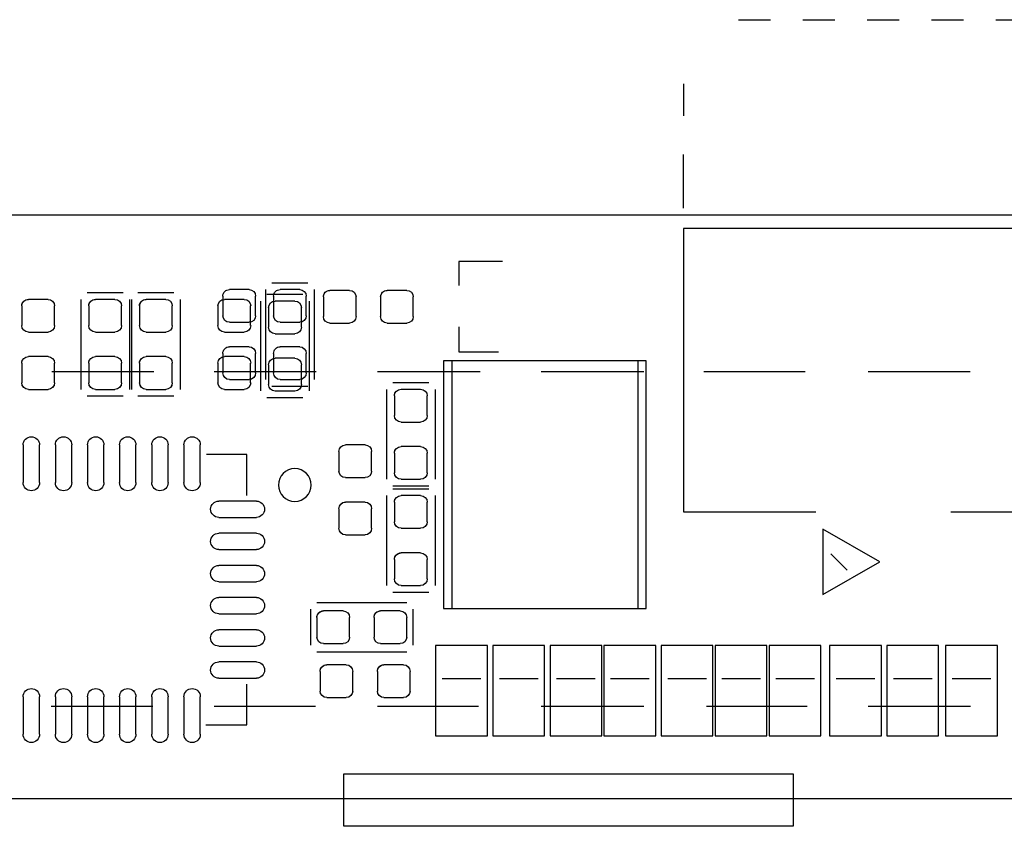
# Model space of a CAD drawing. Header units: inches. Extents: x -2.12 to 5.58, y -1.38 to 1.5.
# Tile 20 of 32: x -0.43 to 0.17, y 1 to 1.5. Entities that reach past the tile are written whole.
import ezdxf

# ---------------------------------------------------------------- set-up
doc = ezdxf.new("R2010")
doc.units = ezdxf.units.IN
doc.header["$MEASUREMENT"] = 0
for name, color, linetype in [('INTF_BLUE', 7, 'Continuous'), ('INTF_GREEN_1', 7, 'Continuous'), ('INTF_GREEN_2', 7, 'Continuous'), ('INTF_GREEN_3', 7, 'Continuous'), ('INTF_MAGENTA', 7, 'Continuous'), ('INTF_RED', 7, 'Continuous'), ('INTF_RED_1', 7, 'Continuous'), ('INTF_RED_2', 7, 'Continuous'), ('INTF_YELLOW_1', 7, 'Continuous'), ('INTF_YELLOW_2', 7, 'Continuous'), ('INTF_YELLOW_3', 7, 'Continuous'), ('WHITE', 7, 'Continuous')]:
    doc.layers.add(name, color=color, linetype=linetype)

# ---------------------------------------------------------------- blocks, each defined once
blk = doc.blocks.new('DDD71C7C7C9CF9294EF7B95702A5EAB48181DBE0$$$B8A4396250C5687B1D31E70758B30729E1AC4426')
at = {"layer": 'INTF_GREEN_2', "color": 3}
blk.add_line((-261.715, -54.15), (-176.714, -54.15), dxfattribs=at)
blk.add_line((-261.715, -54.15), (-176.714, -54.15), dxfattribs=at)
at = {"layer": 'INTF_MAGENTA', "color": 6}
for p, q in [((-227.378, -51.116), (-227.878, -51.116)), ((-226.378, -51.116), (-226.878, -51.116)), ((-225.378, -51.116), (-225.878, -51.116)), ((-224.378, -51.116), (-224.878, -51.116)), ((-223.378, -51.116), (-223.878, -51.116)), ((-222.527, -52.111), (-222.527, -52.611)), ((-222.527, -54.046), (-222.527, -53.211)), ((-228.73, -54.359), (-222.527, -54.359)), ((-222.527, -54.359), (-222.527, -58.763)), ((-219.71, -54.874), (-219.031, -54.874)), ((-219.031, -54.874), (-219.031, -55.245)), ((-216.687, -55.207), (-216.129, -55.207)), ((-216.789, -56.706), (-216.789, -55.309)), ((-216.027, -55.309), (-216.027, -56.706)), ((-214.605, -55.359), (-214.046, -55.359)), ((-213.817, -55.359), (-213.258, -55.359)), ((-214.706, -56.858), (-214.706, -55.461)), ((-213.944, -55.461), (-213.944, -56.858)), ((-213.919, -56.858), (-213.919, -55.461)), ((-213.157, -55.461), (-213.157, -56.858)), ((-219.031, -55.887), (-219.031, -56.277)), ((-219.031, -56.277), (-219.652, -56.277)), ((-221.945, -60.261), (-221.945, -56.413)), ((-221.945, -56.413), (-218.923, -56.413)), ((-218.923, -56.413), (-218.923, -60.261)), ((-218.567, -56.756), (-218.008, -56.756)), ((-218.669, -58.255), (-218.669, -56.858)), ((-217.907, -56.858), (-217.907, -58.255)), ((-216.129, -56.807), (-216.687, -56.807)), ((-214.046, -56.959), (-214.605, -56.959)), ((-213.258, -56.959), (-213.817, -56.959)), ((-215.741, -58.505), (-215.741, -57.868)), ((-215.741, -57.868), (-215.113, -57.868)), ((-218.008, -58.357), (-218.567, -58.357)), ((-218.567, -58.407), (-218.008, -58.407)), ((-218.669, -59.906), (-218.669, -58.509)), ((-217.907, -58.509), (-217.907, -59.906)), ((-226.678, -58.763), (-228.73, -58.763)), ((-222.527, -58.763), (-224.582, -58.763)), ((-218.008, -60.008), (-218.567, -60.008)), ((-218.923, -60.261), (-221.945, -60.261)), ((-218.326, -60.833), (-218.326, -60.274)), ((-218.224, -60.173), (-216.827, -60.173)), ((-216.726, -60.274), (-216.726, -60.833)), ((-216.827, -60.935), (-218.224, -60.935)), ((-215.741, -62.071), (-215.741, -61.436)), ((-215.102, -62.071), (-215.741, -62.071))]:
    blk.add_line(p, q, dxfattribs=at)
at = {"layer": 'INTF_RED_1', "color": 1}
blk.add_line((-233.172, -63.221), (-210.49, -63.221), dxfattribs=at)
at = {"layer": 'WHITE', "color": 7}
for p, q in [((-218.224, -55.321), (-217.919, -55.321)), ((-217.335, -55.321), (-217.03, -55.321)), ((-216.56, -55.309), (-216.256, -55.309)), ((-215.773, -55.309), (-215.468, -55.309)), ((-218.326, -55.728), (-218.326, -55.423)), ((-217.818, -55.423), (-217.818, -55.728)), ((-217.437, -55.728), (-217.437, -55.423)), ((-216.929, -55.423), (-216.929, -55.728)), ((-216.662, -55.715), (-216.662, -55.41)), ((-216.154, -55.41), (-216.154, -55.715)), ((-215.875, -55.715), (-215.875, -55.41)), ((-215.367, -55.41), (-215.367, -55.715)), ((-214.478, -55.461), (-214.173, -55.461)), ((-213.69, -55.461), (-213.385, -55.461)), ((-212.649, -55.461), (-212.344, -55.461)), ((-214.579, -55.867), (-214.579, -55.562)), ((-214.071, -55.562), (-214.071, -55.867)), ((-213.792, -55.867), (-213.792, -55.562)), ((-213.284, -55.562), (-213.284, -55.867)), ((-212.75, -55.867), (-212.75, -55.562)), ((-212.242, -55.562), (-212.242, -55.867)), ((-217.919, -55.829), (-218.224, -55.829)), ((-217.03, -55.829), (-217.335, -55.829)), ((-216.256, -55.816), (-216.56, -55.816)), ((-215.468, -55.816), (-215.773, -55.816)), ((-214.173, -55.969), (-214.478, -55.969)), ((-213.385, -55.969), (-213.69, -55.969)), ((-212.344, -55.969), (-212.649, -55.969)), ((-216.662, -56.604), (-216.662, -56.299)), ((-216.56, -56.197), (-216.256, -56.197)), ((-216.154, -56.299), (-216.154, -56.604)), ((-215.875, -56.604), (-215.875, -56.299)), ((-215.773, -56.197), (-215.468, -56.197)), ((-215.367, -56.299), (-215.367, -56.604)), ((-214.579, -56.756), (-214.579, -56.452)), ((-214.478, -56.35), (-214.173, -56.35)), ((-214.071, -56.452), (-214.071, -56.756)), ((-213.792, -56.756), (-213.792, -56.452)), ((-213.69, -56.35), (-213.385, -56.35)), ((-213.284, -56.452), (-213.284, -56.756)), ((-212.75, -56.756), (-212.75, -56.452)), ((-212.649, -56.35), (-212.344, -56.35)), ((-212.242, -56.452), (-212.242, -56.756)), ((-216.256, -56.706), (-216.56, -56.706)), ((-215.468, -56.706), (-215.773, -56.706)), ((-218.44, -56.858), (-218.135, -56.858)), ((-214.173, -56.858), (-214.478, -56.858)), ((-213.385, -56.858), (-213.69, -56.858)), ((-212.344, -56.858), (-212.649, -56.858)), ((-218.542, -57.264), (-218.542, -56.959)), ((-218.034, -56.959), (-218.034, -57.264)), ((-218.135, -57.366), (-218.44, -57.366)), ((-218.44, -57.747), (-218.135, -57.747)), ((-217.678, -58.128), (-217.678, -57.823)), ((-217.576, -57.721), (-217.272, -57.721)), ((-217.17, -57.823), (-217.17, -58.128)), ((-215.016, -58.306), (-215.016, -57.721)), ((-214.762, -57.721), (-214.762, -58.306)), ((-214.516, -58.306), (-214.516, -57.721)), ((-214.262, -57.721), (-214.262, -58.306)), ((-214.015, -58.306), (-214.015, -57.721)), ((-213.761, -57.721), (-213.761, -58.306)), ((-213.518, -58.306), (-213.518, -57.721)), ((-213.263, -57.721), (-213.263, -58.306)), ((-213.017, -58.306), (-213.017, -57.721)), ((-212.763, -57.721), (-212.763, -58.306)), ((-212.517, -58.306), (-212.517, -57.721)), ((-212.263, -57.721), (-212.263, -58.306)), ((-218.542, -58.153), (-218.542, -57.849)), ((-218.034, -57.849), (-218.034, -58.153)), ((-218.135, -58.255), (-218.44, -58.255)), ((-217.272, -58.23), (-217.576, -58.23)), ((-218.44, -58.509), (-218.135, -58.509)), ((-215.887, -58.593), (-215.303, -58.593)), ((-218.542, -58.915), (-218.542, -58.611)), ((-218.034, -58.611), (-218.034, -58.915)), ((-217.678, -59.017), (-217.678, -58.712)), ((-217.576, -58.611), (-217.272, -58.611)), ((-217.17, -58.712), (-217.17, -59.017)), ((-215.303, -58.847), (-215.887, -58.847)), ((-218.135, -59.017), (-218.44, -59.017)), ((-217.272, -59.119), (-217.576, -59.119)), ((-215.887, -59.093), (-215.303, -59.093)), ((-215.303, -59.347), (-215.887, -59.347)), ((-218.542, -59.804), (-218.542, -59.5)), ((-218.44, -59.398), (-218.135, -59.398)), ((-218.034, -59.5), (-218.034, -59.804)), ((-215.887, -59.593), (-215.303, -59.593)), ((-218.135, -59.906), (-218.44, -59.906)), ((-215.303, -59.847), (-215.887, -59.847)), ((-215.887, -60.091), (-215.303, -60.091)), ((-218.224, -60.706), (-218.224, -60.401)), ((-218.123, -60.3), (-217.818, -60.3)), ((-217.716, -60.401), (-217.716, -60.706)), ((-217.335, -60.706), (-217.335, -60.401)), ((-217.234, -60.3), (-216.929, -60.3)), ((-216.827, -60.401), (-216.827, -60.706)), ((-215.303, -60.345), (-215.887, -60.345)), ((-215.887, -60.592), (-215.303, -60.592)), ((-217.818, -60.808), (-218.123, -60.808)), ((-216.929, -60.808), (-217.234, -60.808)), ((-215.303, -60.846), (-215.887, -60.846)), ((-218.173, -61.138), (-217.869, -61.138)), ((-217.284, -61.138), (-216.98, -61.138)), ((-215.887, -61.092), (-215.303, -61.092)), ((-218.275, -61.544), (-218.275, -61.239)), ((-217.767, -61.239), (-217.767, -61.544)), ((-217.386, -61.544), (-217.386, -61.239)), ((-216.878, -61.239), (-216.878, -61.544)), ((-215.303, -61.346), (-215.887, -61.346)), ((-217.869, -61.646), (-218.173, -61.646)), ((-216.98, -61.646), (-217.284, -61.646)), ((-215.016, -62.217), (-215.016, -61.633)), ((-214.762, -61.633), (-214.762, -62.217)), ((-214.516, -62.217), (-214.516, -61.633)), ((-214.262, -61.633), (-214.262, -62.217)), ((-214.015, -62.217), (-214.015, -61.633)), ((-213.761, -61.633), (-213.761, -62.217)), ((-213.518, -62.217), (-213.518, -61.633)), ((-213.263, -61.633), (-213.263, -62.217)), ((-213.017, -62.217), (-213.017, -61.633)), ((-212.763, -61.633), (-212.763, -62.217)), ((-212.517, -62.217), (-212.517, -61.633)), ((-212.263, -61.633), (-212.263, -62.217))]:
    blk.add_line(p, q, dxfattribs=at)
blk.add_circle((-216.484, -58.344), 0.254, dxfattribs=at)
for centre, radius, start, end in [((-218.224, -55.423), 0.102, 90, 180), ((-217.919, -55.423), 0.102, 360, 90), ((-217.335, -55.423), 0.102, 90, 180), ((-217.03, -55.423), 0.102, 360, 90), ((-216.56, -55.41), 0.102, 90, 180), ((-216.256, -55.41), 0.102, 360, 90), ((-215.773, -55.41), 0.102, 90, 180), ((-215.468, -55.41), 0.102, 360, 90), ((-214.478, -55.562), 0.102, 90, 180), ((-214.173, -55.562), 0.102, 360, 90), ((-213.69, -55.562), 0.102, 90, 180), ((-213.385, -55.562), 0.102, 360, 90), ((-212.649, -55.562), 0.102, 90, 180), ((-212.344, -55.562), 0.102, 360, 90), ((-218.224, -55.728), 0.102, 180, 270), ((-217.919, -55.728), 0.102, 270, 0), ((-217.335, -55.728), 0.102, 180, 270), ((-217.03, -55.728), 0.102, 270, 0), ((-216.56, -55.715), 0.102, 180, 270), ((-216.256, -55.715), 0.102, 270, 0), ((-215.773, -55.715), 0.102, 180, 270), ((-215.468, -55.715), 0.102, 270, 0), ((-214.478, -55.867), 0.102, 180, 270), ((-214.173, -55.867), 0.102, 270, 0), ((-213.69, -55.867), 0.102, 180, 270), ((-213.385, -55.867), 0.102, 270, 0), ((-212.649, -55.867), 0.102, 180, 270), ((-212.344, -55.867), 0.102, 270, 0), ((-216.56, -56.299), 0.102, 90, 180), ((-216.256, -56.299), 0.102, 360, 90), ((-215.773, -56.299), 0.102, 90, 180), ((-215.468, -56.299), 0.102, 360, 90), ((-214.478, -56.452), 0.102, 90, 180), ((-214.173, -56.452), 0.102, 360, 90), ((-213.69, -56.452), 0.102, 90, 180), ((-213.385, -56.452), 0.102, 360, 90), ((-212.649, -56.452), 0.102, 90, 180), ((-212.344, -56.452), 0.102, 360, 90), ((-216.56, -56.604), 0.102, 180, 270), ((-216.256, -56.604), 0.102, 270, 0), ((-215.773, -56.604), 0.102, 180, 270), ((-215.468, -56.604), 0.102, 270, 0), ((-214.478, -56.756), 0.102, 180, 270), ((-214.173, -56.756), 0.102, 270, 0), ((-213.69, -56.756), 0.102, 180, 270), ((-213.385, -56.756), 0.102, 270, 0), ((-212.649, -56.756), 0.102, 180, 270), ((-212.344, -56.756), 0.102, 270, 0), ((-218.44, -56.959), 0.102, 90, 180), ((-218.135, -56.959), 0.102, 360, 90), ((-218.44, -57.264), 0.102, 180, 270), ((-218.135, -57.264), 0.102, 270, 0), ((-214.889, -57.721), 0.127, 0, 180), ((-214.389, -57.721), 0.127, 0, 180), ((-213.888, -57.721), 0.127, 0, 180), ((-213.391, -57.721), 0.127, 0, 180), ((-212.89, -57.721), 0.127, 0, 180), ((-212.39, -57.721), 0.127, 0, 180), ((-218.44, -57.849), 0.102, 90, 180), ((-218.135, -57.849), 0.102, 360, 90), ((-217.576, -57.823), 0.102, 90, 180), ((-217.272, -57.823), 0.102, 360, 90), ((-217.576, -58.128), 0.102, 180, 270), ((-217.272, -58.128), 0.102, 270, 0), ((-218.44, -58.153), 0.102, 180, 270), ((-218.135, -58.153), 0.102, 270, 0), ((-214.889, -58.306), 0.127, 180, 0), ((-214.389, -58.306), 0.127, 180, 0), ((-213.888, -58.306), 0.127, 180, 0), ((-213.391, -58.306), 0.127, 180, 0), ((-212.89, -58.306), 0.127, 180, 0), ((-212.39, -58.306), 0.127, 180, 0), ((-218.44, -58.611), 0.102, 90, 180), ((-218.135, -58.611), 0.102, 360, 90), ((-215.887, -58.72), 0.127, 90, 270), ((-215.303, -58.72), 0.127, 270, 90), ((-217.576, -58.712), 0.102, 90, 180), ((-217.272, -58.712), 0.102, 360, 90), ((-218.44, -58.915), 0.102, 180, 270), ((-218.135, -58.915), 0.102, 270, 0), ((-217.576, -59.017), 0.102, 180, 270), ((-217.272, -59.017), 0.102, 270, 0), ((-215.887, -59.22), 0.127, 90, 270), ((-215.303, -59.22), 0.127, 270, 90), ((-218.44, -59.5), 0.102, 90, 180), ((-218.135, -59.5), 0.102, 360, 90), ((-215.887, -59.721), 0.127, 90, 270), ((-215.303, -59.721), 0.127, 270, 90), ((-218.44, -59.804), 0.102, 180, 270), ((-218.135, -59.804), 0.102, 270, 0), ((-215.887, -60.218), 0.127, 90, 270), ((-215.303, -60.218), 0.127, 270, 90), ((-218.123, -60.401), 0.102, 90, 180), ((-217.818, -60.401), 0.102, 360, 90), ((-217.234, -60.401), 0.102, 90, 180), ((-216.929, -60.401), 0.102, 360, 90), ((-218.123, -60.706), 0.102, 180, 270), ((-217.818, -60.706), 0.102, 270, 0), ((-217.234, -60.706), 0.102, 180, 270), ((-216.929, -60.706), 0.102, 270, 0), ((-215.887, -60.719), 0.127, 90, 270), ((-215.303, -60.719), 0.127, 270, 90), ((-218.173, -61.239), 0.102, 90, 180), ((-217.869, -61.239), 0.102, 360, 90), ((-217.284, -61.239), 0.102, 90, 180), ((-216.98, -61.239), 0.102, 360, 90), ((-215.887, -61.219), 0.127, 90, 270), ((-215.303, -61.219), 0.127, 270, 90), ((-214.889, -61.633), 0.127, 0, 180), ((-214.389, -61.633), 0.127, 0, 180), ((-213.888, -61.633), 0.127, 0, 180), ((-213.391, -61.633), 0.127, 0, 180), ((-212.89, -61.633), 0.127, 0, 180), ((-212.39, -61.633), 0.127, 0, 180), ((-218.173, -61.544), 0.102, 180, 270), ((-217.869, -61.544), 0.102, 270, 0), ((-217.284, -61.544), 0.102, 180, 270), ((-216.98, -61.544), 0.102, 270, 0), ((-214.889, -62.217), 0.127, 180, 0), ((-214.389, -62.217), 0.127, 180, 0), ((-213.888, -62.217), 0.127, 180, 0), ((-213.391, -62.217), 0.127, 180, 0), ((-212.89, -62.217), 0.127, 180, 0), ((-212.39, -62.217), 0.127, 180, 0)]:
    blk.add_arc(centre, radius, start, end, dxfattribs=at)
blk = doc.blocks.new('S70CR100-TOP')
at = {"color": 0}
blk.add_blockref('DDD71C7C7C9CF9294EF7B95702A5EAB48181DBE0$$$B8A4396250C5687B1D31E70758B30729E1AC4426', (0, 0), dxfattribs=at)
blk = doc.blocks.new('3873F21D59116B9BB77B534D235B23D2048C078A$$$B8A4396250C5687B1D31E70758B30729E1AC4426')
at = {"layer": 'INTF_BLUE', "color": 5}
for p, q in [((-225.3955, -56.5804), (-226.978, -56.5804)), ((-222.8435, -56.5804), (-224.4173, -56.5804)), ((-220.3117, -56.5804), (-221.9057, -56.5804)), ((-217.7713, -56.5804), (-219.3623, -56.5804)), ((-215.2308, -56.5804), (-216.816, -56.5804)), ((-212.7076, -56.5804), (-214.293, -56.5804)), ((-226.9837, -61.7836), (-225.3971, -61.7836)), ((-224.4448, -61.7836), (-222.881, -61.7836)), ((-221.9085, -61.7836), (-220.3146, -61.7836)), ((-219.3364, -61.7836), (-217.7684, -61.7836)), ((-216.8074, -61.7836), (-215.2308, -61.7836)), ((-214.2755, -61.7836), (-212.6989, -61.7836))]:
    blk.add_line(p, q, dxfattribs=at)
at = {"layer": 'INTF_YELLOW_3', "color": 2}
blk.add_line((-261.715, -54.15), (-176.714, -54.15), dxfattribs=at)
blk.add_line((-261.715, -54.15), (-176.714, -54.15), dxfattribs=at)
blk = doc.blocks.new('S70CR100-BOT')
at = {"color": 0}
blk.add_blockref('3873F21D59116B9BB77B534D235B23D2048C078A$$$B8A4396250C5687B1D31E70758B30729E1AC4426', (0, 0), dxfattribs=at)
blk = doc.blocks.new('31673240982F5778DC3FB12357F58391CCFCB263$$$B8A4396250C5687B1D31E70758B30729E1AC4426')
at = {"layer": 'INTF_GREEN_1', "color": 3}
for p, q in [((-225.3955, -56.5804), (-226.978, -56.5804)), ((-222.8435, -56.5804), (-224.4173, -56.5804)), ((-220.3117, -56.5804), (-221.9057, -56.5804)), ((-217.7713, -56.5804), (-219.3623, -56.5804)), ((-215.2308, -56.5804), (-216.816, -56.5804)), ((-212.7076, -56.5804), (-214.293, -56.5804)), ((-226.9837, -61.7836), (-225.3971, -61.7836)), ((-224.4448, -61.7836), (-222.881, -61.7836)), ((-221.9085, -61.7836), (-220.3146, -61.7836)), ((-219.3364, -61.7836), (-217.7684, -61.7836)), ((-216.8074, -61.7836), (-215.2308, -61.7836)), ((-214.2755, -61.7836), (-212.6989, -61.7836))]:
    blk.add_line(p, q, dxfattribs=at)
at = {"layer": 'INTF_RED_2', "color": 1}
blk.add_line((-261.715, -54.15), (-176.714, -54.15), dxfattribs=at)
at = {"layer": 'INTF_YELLOW_2', "color": 2}
for p, q in [((-225.3955, -56.5804), (-226.978, -56.5804)), ((-222.8435, -56.5804), (-224.4173, -56.5804)), ((-220.3117, -56.5804), (-221.9057, -56.5804)), ((-217.7713, -56.5804), (-219.3623, -56.5804)), ((-215.2308, -56.5804), (-216.816, -56.5804)), ((-212.7076, -56.5804), (-214.293, -56.5804)), ((-226.9837, -61.7836), (-225.3971, -61.7836)), ((-224.4448, -61.7836), (-222.881, -61.7836)), ((-221.9085, -61.7836), (-220.3146, -61.7836)), ((-219.3364, -61.7836), (-217.7684, -61.7836)), ((-216.8074, -61.7836), (-215.2308, -61.7836)), ((-214.2755, -61.7836), (-212.6989, -61.7836))]:
    blk.add_line(p, q, dxfattribs=at)
blk = doc.blocks.new('S70CR110-BOT')
at = {"color": 0}
blk.add_blockref('31673240982F5778DC3FB12357F58391CCFCB263$$$B8A4396250C5687B1D31E70758B30729E1AC4426', (0, 0), dxfattribs=at)
blk = doc.blocks.new('FE1B2A364973CD4E62792E9A41617DEF1B491828$$$B8A4396250C5687B1D31E70758B30729E1AC4426')
at = {"layer": 'INTF_GREEN_3', "color": 3}
for p, q in [((-218.224, -55.321), (-217.919, -55.321)), ((-217.335, -55.321), (-217.03, -55.321)), ((-218.326, -55.728), (-218.326, -55.423)), ((-217.818, -55.423), (-217.818, -55.728)), ((-217.437, -55.728), (-217.437, -55.423)), ((-216.929, -55.423), (-216.929, -55.728)), ((-216.484, -55.486), (-216.179, -55.486)), ((-215.697, -55.461), (-215.392, -55.461)), ((-214.478, -55.461), (-214.173, -55.461)), ((-213.69, -55.461), (-213.385, -55.461)), ((-212.649, -55.461), (-212.344, -55.461)), ((-216.586, -55.893), (-216.586, -55.588)), ((-216.078, -55.588), (-216.078, -55.893)), ((-215.798, -55.867), (-215.798, -55.562)), ((-215.29, -55.562), (-215.29, -55.867)), ((-214.579, -55.867), (-214.579, -55.562)), ((-214.071, -55.562), (-214.071, -55.867)), ((-213.792, -55.867), (-213.792, -55.562)), ((-213.284, -55.562), (-213.284, -55.867)), ((-212.75, -55.867), (-212.75, -55.562)), ((-212.242, -55.562), (-212.242, -55.867)), ((-217.919, -55.829), (-218.224, -55.829)), ((-217.03, -55.829), (-217.335, -55.829)), ((-216.179, -55.994), (-216.484, -55.994)), ((-215.392, -55.969), (-215.697, -55.969)), ((-214.173, -55.969), (-214.478, -55.969)), ((-213.385, -55.969), (-213.69, -55.969)), ((-212.344, -55.969), (-212.649, -55.969)), ((-216.484, -56.375), (-216.179, -56.375)), ((-215.798, -56.756), (-215.798, -56.452)), ((-215.697, -56.35), (-215.392, -56.35)), ((-215.29, -56.452), (-215.29, -56.756)), ((-214.579, -56.756), (-214.579, -56.452)), ((-214.478, -56.35), (-214.173, -56.35)), ((-214.071, -56.452), (-214.071, -56.756)), ((-213.792, -56.756), (-213.792, -56.452)), ((-213.69, -56.35), (-213.385, -56.35)), ((-213.284, -56.452), (-213.284, -56.756)), ((-212.75, -56.756), (-212.75, -56.452)), ((-212.649, -56.35), (-212.344, -56.35)), ((-212.242, -56.452), (-212.242, -56.756)), ((-216.586, -56.782), (-216.586, -56.477)), ((-216.078, -56.477), (-216.078, -56.782)), ((-218.44, -56.858), (-218.135, -56.858)), ((-216.179, -56.883), (-216.484, -56.883)), ((-215.392, -56.858), (-215.697, -56.858)), ((-214.173, -56.858), (-214.478, -56.858)), ((-213.385, -56.858), (-213.69, -56.858)), ((-212.344, -56.858), (-212.649, -56.858)), ((-218.542, -57.264), (-218.542, -56.959)), ((-218.034, -56.959), (-218.034, -57.264)), ((-218.135, -57.366), (-218.44, -57.366)), ((-218.44, -57.747), (-218.135, -57.747)), ((-217.678, -58.128), (-217.678, -57.823)), ((-217.576, -57.721), (-217.272, -57.721)), ((-217.17, -57.823), (-217.17, -58.128)), ((-215.016, -58.306), (-215.016, -57.721)), ((-214.762, -57.721), (-214.762, -58.306)), ((-214.516, -58.306), (-214.516, -57.721)), ((-214.262, -57.721), (-214.262, -58.306)), ((-214.015, -58.306), (-214.015, -57.721)), ((-213.761, -57.721), (-213.761, -58.306)), ((-213.518, -58.306), (-213.518, -57.721)), ((-213.263, -57.721), (-213.263, -58.306)), ((-213.017, -58.306), (-213.017, -57.721)), ((-212.763, -57.721), (-212.763, -58.306)), ((-212.517, -58.306), (-212.517, -57.721)), ((-212.263, -57.721), (-212.263, -58.306)), ((-218.542, -58.153), (-218.542, -57.849)), ((-218.034, -57.849), (-218.034, -58.153)), ((-218.135, -58.255), (-218.44, -58.255)), ((-217.272, -58.23), (-217.576, -58.23)), ((-218.44, -58.509), (-218.135, -58.509)), ((-215.887, -58.593), (-215.303, -58.593)), ((-218.542, -58.915), (-218.542, -58.611)), ((-218.034, -58.611), (-218.034, -58.915)), ((-217.678, -59.017), (-217.678, -58.712)), ((-217.576, -58.611), (-217.272, -58.611)), ((-217.17, -58.712), (-217.17, -59.017)), ((-215.303, -58.847), (-215.887, -58.847)), ((-218.135, -59.017), (-218.44, -59.017)), ((-217.272, -59.119), (-217.576, -59.119)), ((-215.887, -59.093), (-215.303, -59.093)), ((-215.303, -59.347), (-215.887, -59.347)), ((-218.542, -59.804), (-218.542, -59.5)), ((-218.44, -59.398), (-218.135, -59.398)), ((-218.034, -59.5), (-218.034, -59.804)), ((-215.887, -59.593), (-215.303, -59.593)), ((-218.135, -59.906), (-218.44, -59.906)), ((-215.303, -59.847), (-215.887, -59.847)), ((-215.887, -60.091), (-215.303, -60.091)), ((-218.224, -60.706), (-218.224, -60.401)), ((-218.123, -60.3), (-217.818, -60.3)), ((-217.716, -60.401), (-217.716, -60.706)), ((-217.335, -60.706), (-217.335, -60.401)), ((-217.234, -60.3), (-216.929, -60.3)), ((-216.827, -60.401), (-216.827, -60.706)), ((-215.303, -60.345), (-215.887, -60.345)), ((-215.887, -60.592), (-215.303, -60.592)), ((-217.818, -60.808), (-218.123, -60.808)), ((-216.929, -60.808), (-217.234, -60.808)), ((-215.303, -60.846), (-215.887, -60.846)), ((-218.173, -61.138), (-217.869, -61.138)), ((-217.284, -61.138), (-216.98, -61.138)), ((-215.887, -61.092), (-215.303, -61.092)), ((-218.275, -61.544), (-218.275, -61.239)), ((-217.767, -61.239), (-217.767, -61.544)), ((-217.386, -61.544), (-217.386, -61.239)), ((-216.878, -61.239), (-216.878, -61.544)), ((-215.303, -61.346), (-215.887, -61.346)), ((-217.869, -61.646), (-218.173, -61.646)), ((-216.98, -61.646), (-217.284, -61.646)), ((-215.016, -62.217), (-215.016, -61.633)), ((-214.762, -61.633), (-214.762, -62.217)), ((-214.516, -62.217), (-214.516, -61.633)), ((-214.262, -61.633), (-214.262, -62.217)), ((-214.015, -62.217), (-214.015, -61.633)), ((-213.761, -61.633), (-213.761, -62.217)), ((-213.518, -62.217), (-213.518, -61.633)), ((-213.263, -61.633), (-213.263, -62.217)), ((-213.017, -62.217), (-213.017, -61.633)), ((-212.763, -61.633), (-212.763, -62.217)), ((-212.517, -62.217), (-212.517, -61.633)), ((-212.263, -61.633), (-212.263, -62.217))]:
    blk.add_line(p, q, dxfattribs=at)
blk.add_circle((-216.484, -58.344), 0.254, dxfattribs=at)
for centre, radius, start, end in [((-218.224, -55.423), 0.102, 90, 180), ((-217.919, -55.423), 0.102, 360, 90), ((-217.335, -55.423), 0.102, 90, 180), ((-217.03, -55.423), 0.102, 360, 90), ((-216.484, -55.588), 0.102, 90, 180), ((-216.179, -55.588), 0.102, 360, 90), ((-215.697, -55.562), 0.102, 90, 180), ((-215.392, -55.562), 0.102, 360, 90), ((-214.478, -55.562), 0.102, 90, 180), ((-214.173, -55.562), 0.102, 360, 90), ((-213.69, -55.562), 0.102, 90, 180), ((-213.385, -55.562), 0.102, 360, 90), ((-212.649, -55.562), 0.102, 90, 180), ((-212.344, -55.562), 0.102, 360, 90), ((-218.224, -55.728), 0.102, 180, 270), ((-217.919, -55.728), 0.102, 270, 0), ((-217.335, -55.728), 0.102, 180, 270), ((-217.03, -55.728), 0.102, 270, 0), ((-216.484, -55.893), 0.102, 180, 270), ((-216.179, -55.893), 0.102, 270, 0), ((-215.697, -55.867), 0.102, 180, 270), ((-215.392, -55.867), 0.102, 270, 0), ((-214.478, -55.867), 0.102, 180, 270), ((-214.173, -55.867), 0.102, 270, 0), ((-213.69, -55.867), 0.102, 180, 270), ((-213.385, -55.867), 0.102, 270, 0), ((-212.649, -55.867), 0.102, 180, 270), ((-212.344, -55.867), 0.102, 270, 0), ((-216.484, -56.477), 0.102, 90, 180), ((-216.179, -56.477), 0.102, 360, 90), ((-215.697, -56.452), 0.102, 90, 180), ((-215.392, -56.452), 0.102, 360, 90), ((-214.478, -56.452), 0.102, 90, 180), ((-214.173, -56.452), 0.102, 360, 90), ((-213.69, -56.452), 0.102, 90, 180), ((-213.385, -56.452), 0.102, 360, 90), ((-212.649, -56.452), 0.102, 90, 180), ((-212.344, -56.452), 0.102, 360, 90), ((-215.697, -56.756), 0.102, 180, 270), ((-215.392, -56.756), 0.102, 270, 0), ((-214.478, -56.756), 0.102, 180, 270), ((-214.173, -56.756), 0.102, 270, 0), ((-213.69, -56.756), 0.102, 180, 270), ((-213.385, -56.756), 0.102, 270, 0), ((-212.649, -56.756), 0.102, 180, 270), ((-212.344, -56.756), 0.102, 270, 0), ((-218.44, -56.959), 0.102, 90, 180), ((-218.135, -56.959), 0.102, 360, 90), ((-216.484, -56.782), 0.102, 180, 270), ((-216.179, -56.782), 0.102, 270, 0), ((-218.44, -57.264), 0.102, 180, 270), ((-218.135, -57.264), 0.102, 270, 0), ((-214.889, -57.721), 0.127, 0, 180), ((-214.389, -57.721), 0.127, 0, 180), ((-213.888, -57.721), 0.127, 0, 180), ((-213.391, -57.721), 0.127, 0, 180), ((-212.89, -57.721), 0.127, 0, 180), ((-212.39, -57.721), 0.127, 0, 180), ((-218.44, -57.849), 0.102, 90, 180), ((-218.135, -57.849), 0.102, 360, 90), ((-217.576, -57.823), 0.102, 90, 180), ((-217.272, -57.823), 0.102, 360, 90), ((-217.576, -58.128), 0.102, 180, 270), ((-217.272, -58.128), 0.102, 270, 0), ((-218.44, -58.153), 0.102, 180, 270), ((-218.135, -58.153), 0.102, 270, 0), ((-214.889, -58.306), 0.127, 180, 0), ((-214.389, -58.306), 0.127, 180, 0), ((-213.888, -58.306), 0.127, 180, 0), ((-213.391, -58.306), 0.127, 180, 0), ((-212.89, -58.306), 0.127, 180, 0), ((-212.39, -58.306), 0.127, 180, 0), ((-218.44, -58.611), 0.102, 90, 180), ((-218.135, -58.611), 0.102, 360, 90), ((-215.887, -58.72), 0.127, 90, 270), ((-215.303, -58.72), 0.127, 270, 90), ((-217.576, -58.712), 0.102, 90, 180), ((-217.272, -58.712), 0.102, 360, 90), ((-218.44, -58.915), 0.102, 180, 270), ((-218.135, -58.915), 0.102, 270, 0), ((-217.576, -59.017), 0.102, 180, 270), ((-217.272, -59.017), 0.102, 270, 0), ((-215.887, -59.22), 0.127, 90, 270), ((-215.303, -59.22), 0.127, 270, 90), ((-218.44, -59.5), 0.102, 90, 180), ((-218.135, -59.5), 0.102, 360, 90), ((-215.887, -59.721), 0.127, 90, 270), ((-215.303, -59.721), 0.127, 270, 90), ((-218.44, -59.804), 0.102, 180, 270), ((-218.135, -59.804), 0.102, 270, 0), ((-215.887, -60.218), 0.127, 90, 270), ((-215.303, -60.218), 0.127, 270, 90), ((-218.123, -60.401), 0.102, 90, 180), ((-217.818, -60.401), 0.102, 360, 90), ((-217.234, -60.401), 0.102, 90, 180), ((-216.929, -60.401), 0.102, 360, 90), ((-218.123, -60.706), 0.102, 180, 270), ((-217.818, -60.706), 0.102, 270, 0), ((-217.234, -60.706), 0.102, 180, 270), ((-216.929, -60.706), 0.102, 270, 0), ((-215.887, -60.719), 0.127, 90, 270), ((-215.303, -60.719), 0.127, 270, 90), ((-218.173, -61.239), 0.102, 90, 180), ((-217.869, -61.239), 0.102, 360, 90), ((-217.284, -61.239), 0.102, 90, 180), ((-216.98, -61.239), 0.102, 360, 90), ((-215.887, -61.219), 0.127, 90, 270), ((-215.303, -61.219), 0.127, 270, 90), ((-214.889, -61.633), 0.127, 0, 180), ((-214.389, -61.633), 0.127, 0, 180), ((-213.888, -61.633), 0.127, 0, 180), ((-213.391, -61.633), 0.127, 0, 180), ((-212.89, -61.633), 0.127, 0, 180), ((-212.39, -61.633), 0.127, 0, 180), ((-218.173, -61.544), 0.102, 180, 270), ((-217.869, -61.544), 0.102, 270, 0), ((-217.284, -61.544), 0.102, 180, 270), ((-216.98, -61.544), 0.102, 270, 0), ((-214.889, -62.217), 0.127, 180, 0), ((-214.389, -62.217), 0.127, 180, 0), ((-213.888, -62.217), 0.127, 180, 0), ((-213.391, -62.217), 0.127, 180, 0), ((-212.89, -62.217), 0.127, 180, 0), ((-212.39, -62.217), 0.127, 180, 0)]:
    blk.add_arc(centre, radius, start, end, dxfattribs=at)
at = {"layer": 'INTF_RED', "color": 1}
blk.add_line((-261.715, -54.15), (-176.714, -54.15), dxfattribs=at)
at = {"layer": 'INTF_YELLOW_1', "color": 2}
for p, q in [((-219.703, -54.874), (-219.031, -54.874)), ((-219.031, -54.874), (-219.031, -55.239)), ((-216.611, -55.385), (-216.052, -55.385)), ((-214.605, -55.359), (-214.046, -55.359)), ((-213.817, -55.359), (-213.258, -55.359)), ((-216.713, -56.883), (-216.713, -55.486)), ((-215.951, -55.486), (-215.951, -56.883)), ((-214.706, -56.858), (-214.706, -55.461)), ((-213.944, -55.461), (-213.944, -56.858)), ((-213.919, -56.858), (-213.919, -55.461)), ((-213.157, -55.461), (-213.157, -56.858)), ((-219.031, -55.902), (-219.031, -56.277)), ((-219.031, -56.277), (-219.644, -56.277)), ((-221.818, -60.261), (-221.818, -56.413)), ((-221.818, -56.413), (-218.796, -56.413)), ((-218.796, -56.413), (-218.796, -60.261)), ((-218.567, -56.756), (-218.008, -56.756)), ((-218.669, -58.255), (-218.669, -56.858)), ((-217.907, -56.858), (-217.907, -58.255)), ((-216.052, -56.985), (-216.611, -56.985)), ((-214.046, -56.959), (-214.605, -56.959)), ((-213.258, -56.959), (-213.817, -56.959)), ((-215.741, -58.49), (-215.741, -57.868)), ((-215.741, -57.868), (-215.118, -57.868)), ((-218.008, -58.357), (-218.567, -58.357)), ((-218.567, -58.407), (-218.008, -58.407)), ((-218.669, -59.906), (-218.669, -58.509)), ((-217.907, -58.509), (-217.907, -59.906)), ((-225.577, -59.538), (-224.688, -59.03)), ((-224.688, -59.03), (-224.688, -60.046)), ((-224.815, -59.411), (-225.069, -59.665)), ((-224.688, -60.046), (-225.577, -59.538)), ((-218.008, -60.008), (-218.567, -60.008)), ((-218.796, -60.261), (-221.818, -60.261)), ((-218.326, -60.833), (-218.326, -60.274)), ((-218.224, -60.173), (-216.827, -60.173)), ((-216.726, -60.274), (-216.726, -60.833)), ((-227.402, -62.24), (-227.402, -60.837)), ((-227.402, -60.837), (-226.597, -60.837)), ((-226.597, -60.837), (-226.597, -62.24)), ((-226.488, -62.24), (-226.488, -60.837)), ((-226.488, -60.837), (-225.683, -60.837)), ((-225.683, -60.837), (-225.683, -62.24)), ((-225.599, -62.24), (-225.599, -60.837)), ((-225.599, -60.837), (-224.794, -60.837)), ((-224.794, -60.837), (-224.794, -62.24)), ((-224.659, -62.24), (-224.659, -60.837)), ((-224.659, -60.837), (-223.854, -60.837)), ((-223.854, -60.837), (-223.854, -62.24)), ((-223.821, -62.24), (-223.821, -60.837)), ((-223.821, -60.837), (-223.016, -60.837)), ((-223.016, -60.837), (-223.016, -62.24)), ((-222.982, -62.24), (-222.982, -60.837)), ((-222.982, -60.837), (-222.178, -60.837)), ((-222.178, -60.837), (-222.178, -62.24)), ((-222.093, -62.24), (-222.093, -60.837)), ((-222.093, -60.837), (-221.289, -60.837)), ((-221.289, -60.837), (-221.289, -62.24)), ((-221.255, -62.24), (-221.255, -60.837)), ((-221.255, -60.837), (-220.451, -60.837)), ((-220.451, -60.837), (-220.451, -62.24)), ((-220.366, -62.24), (-220.366, -60.837)), ((-220.366, -60.837), (-219.562, -60.837)), ((-219.562, -60.837), (-219.562, -62.24)), ((-219.477, -62.24), (-219.477, -60.837)), ((-219.477, -60.837), (-218.673, -60.837)), ((-218.673, -60.837), (-218.673, -62.24)), ((-216.827, -60.935), (-218.224, -60.935)), ((-227.301, -61.353), (-226.7, -61.353)), ((-226.387, -61.353), (-225.786, -61.353)), ((-225.498, -61.353), (-224.897, -61.353)), ((-224.558, -61.353), (-223.957, -61.353)), ((-223.72, -61.353), (-223.119, -61.353)), ((-222.881, -61.353), (-222.28, -61.353)), ((-221.993, -61.353), (-221.391, -61.353)), ((-221.154, -61.353), (-220.553, -61.353)), ((-220.265, -61.353), (-219.664, -61.353)), ((-219.376, -61.353), (-218.775, -61.353)), ((-215.741, -62.071), (-215.741, -61.448)), ((-215.11, -62.071), (-215.741, -62.071)), ((-226.597, -62.24), (-227.402, -62.24)), ((-225.683, -62.24), (-226.488, -62.24)), ((-224.794, -62.24), (-225.599, -62.24)), ((-223.854, -62.24), (-224.659, -62.24)), ((-223.016, -62.24), (-223.821, -62.24)), ((-222.178, -62.24), (-222.982, -62.24)), ((-221.289, -62.24), (-222.093, -62.24)), ((-220.451, -62.24), (-221.255, -62.24)), ((-219.562, -62.24), (-220.366, -62.24)), ((-218.673, -62.24), (-219.477, -62.24)), ((-217.246, -62.833), (-224.231, -62.833)), ((-224.231, -62.833), (-224.231, -63.646)), ((-217.246, -63.646), (-217.246, -62.833)), ((-224.231, -63.646), (-217.246, -63.646))]:
    blk.add_line(p, q, dxfattribs=at)
blk = doc.blocks.new('S70CR110-TOP')
at = {"color": 0}
blk.add_blockref('FE1B2A364973CD4E62792E9A41617DEF1B491828$$$B8A4396250C5687B1D31E70758B30729E1AC4426', (0, 0), dxfattribs=at)
blk = doc.blocks.new('S70CR100_STACK_ASSY_ASM')
at = {"color": 0, "extrusion": (0, 0, -1), "rotation": 1.14827544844e-05}
blk.add_blockref('S70CR100-TOP', (223.214, 89.15), dxfattribs=at)
at = {"color": 0, "extrusion": (0, 0, -1)}
for name, p in [('S70CR110-BOT', (223.214, 89.15, -1)), ('S70CR100-BOT', (223.215, 89.15, -1)), ('S70CR110-TOP', (223.214, 89.15))]:
    blk.add_blockref(name, p, dxfattribs=at)

msp = doc.modelspace()

# ---------------------------------------------------------------- block references
at = {"xscale": 0.0393700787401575, "yscale": 0.0393700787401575, "zscale": 0.0393700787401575}
msp.add_blockref('S70CR100_STACK_ASSY_ASM', (0, 0), dxfattribs=at)

doc.saveas('drawing.dxf')
